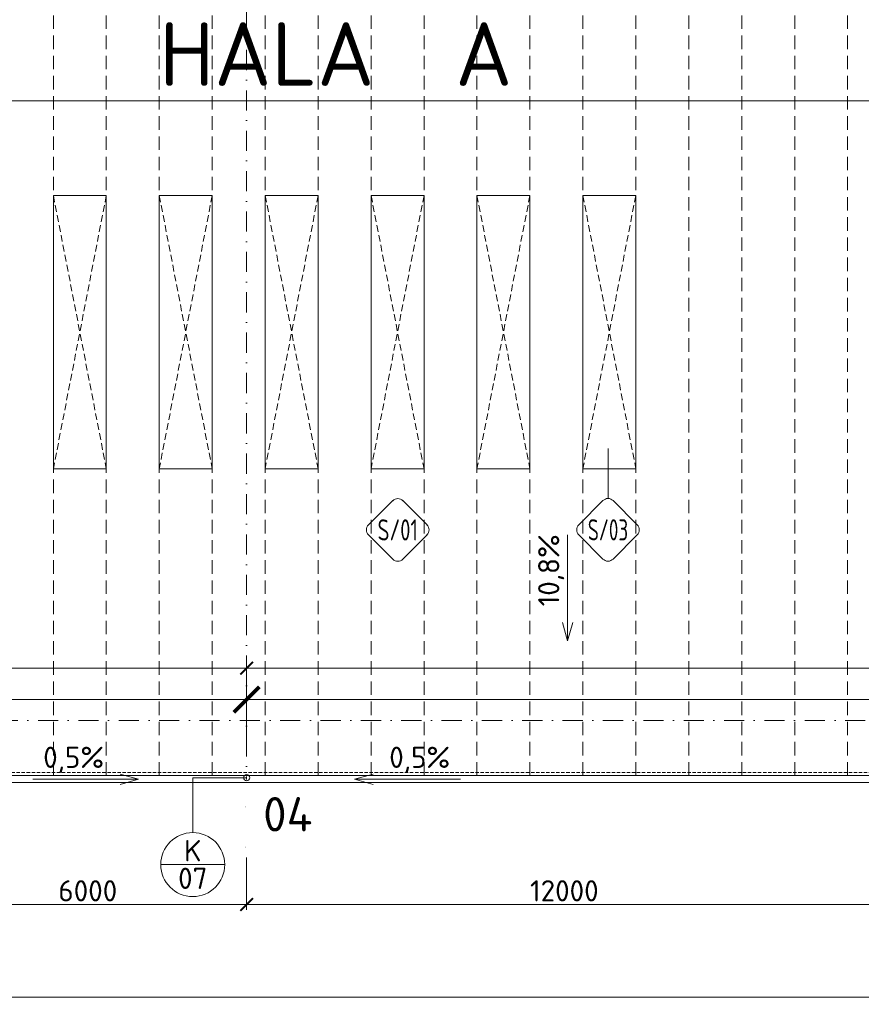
# Model space of a CAD drawing. Header units: millimetres. Extents: x -725694 to 5289369, y -1488057 to 2187451.
# Tile 166 of 256: x 25714 to 41609, y 144642 to 163230. Entities that reach past the tile are written whole.
import ezdxf
from ezdxf.enums import TextEntityAlignment as Align

# ---------------------------------------------------------------- set-up
doc = ezdxf.new("R2010")
doc.units = ezdxf.units.MM
for name, pattern in [('CENTERX2', [101.6, 63.5, -12.7, 12.7, -12.7]), ('DASHDOT', [25.4, 12.7, -6.35, 0, -6.35]), ('DASHED', [19.05, 12.7, -6.35]), ('HIDDEN', [9.525, 6.35, -3.175]), ('ČÁRKOVANÁ', [19.05, 12.7, -6.35])]:
    doc.linetypes.add(name, pattern=pattern)
doc.layers.get('Defpoints').update_dxf_attribs({"color": 8})
for name, color, linetype, lineweight in [('A99_N_kce-pod', 7, 'DASHED', 20), ('A99_N_kce-pohl', 1, 'Continuous', 9), ('A99_N_koty-200', 5, 'Continuous', 5), ('A99_N_koty-200 @ 1', 5, 'Continuous', 5), ('A99_N_koty-200 @ 10', 5, 'Continuous', 5), ('A99_N_koty-200 @ 100', 5, 'Continuous', 5), ('A99_N_koty-200 @ 200', 5, 'Continuous', 5), ('A99_N_koty-200 @ 250 (1)', 5, 'Continuous', 5), ('A99_N_koty-200 @ 250 (2)', 5, 'Continuous', 5), ('A99_N_koty-200 @ 400', 5, 'Continuous', 5), ('A99_N_koty-vysk', 160, 'Continuous', 5), ('A99_N_txt-popis-200', 240, 'Continuous', 5), ('A99_N_znaceni 200', 5, 'Continuous', 5), ('A99_S_osy', 1, 'CENTERX2', 5)]:
    doc.layers.add(name, color=color, linetype=linetype, lineweight=lineweight)
doc.styles.add('A99_kota', font='isocpeur.ttf', dxfattribs={"height": 2})
doc.styles.add('A99_popis', font='isocpeur.ttf')
doc.styles.add('ad_popis 100', font='isocpeur.ttf', dxfattribs={"height": 200})
doc.dimstyles.new('A99_kota_200 new', dxfattribs={"dimscale": 200, "dimtxt": 2, "dimasz": 1.2, "dimexe": 0.5, "dimexo": 1.5, "dimgap": 0.3, "dimtad": 1, "dimdec": 0, "dimzin": 3, "dimdsep": 46, "dimtxsty": 'A99_kota', "dimblk": 'ARCHTICK', "dimcen": 2.5, "dimazin": 2, "dimtfac": 0.75, "dimtdec": 0, "dimtmove": 2, "dimatfit": 0, "dimfxl": 0, "dimtolj": 1, "dimtzin": 0, "dimlwd": 5, "dimlwe": 5, "dimarcsym": 0})

# ---------------------------------------------------------------- blocks, each defined once
blk = doc.blocks.new('_ArchTick')
at = {"color": 0, "linetype": 'ByBlock', "const_width": 0.15}
blk.add_lwpolyline([(-0.5, -0.5), (0.5, 0.5)], dxfattribs=at)
blk = doc.blocks.new('*D186')
at = {"layer": 'A99_N_koty-200', "color": 0, "linetype": 'Continuous', "lineweight": 5, "ltscale": 10, "transparency": 16777216}
for p, q in [((30000, 147325), (30000, 146425)), ((42000, 147325), (42000, 146425)), ((42000, 146525), (30000, 146525))]:
    blk.add_line(p, q, dxfattribs=at)
at = {"layer": 'Defpoints', "color": 0, "linetype": 'Continuous', "lineweight": 0, "ltscale": 10, "transparency": 16777216}
for p in [(30000, 149400), (42000, 149400), (30000, 146525)]:
    blk.add_point(p, dxfattribs=at)
at = {"layer": 'A99_N_koty-200', "color": 0, "linetype": 'Continuous', "lineweight": 5, "ltscale": 10, "transparency": 16777216, "xscale": 240, "yscale": 240, "zscale": 240, "rotation": 180}
blk.add_blockref('_ArchTick', (30000, 146525), dxfattribs=at)
at = {"layer": 'A99_N_koty-200', "color": 0, "linetype": 'Continuous', "lineweight": 5, "ltscale": 10, "transparency": 16777216, "xscale": 240, "yscale": 240, "zscale": 240}
blk.add_blockref('_ArchTick', (42000, 146525), dxfattribs=at)
at = {"layer": 'A99_N_koty-200', "color": 0, "linetype": 'Continuous', "ltscale": 10, "transparency": 16777216, "insert": (36000, 146785), "char_height": 400, "attachment_point": 5, "style": 'A99_kota'}
blk.add_mtext('\\A1;12000', dxfattribs=at)
blk = doc.blocks.new('*D187')
at = {"layer": 'A99_N_koty-200', "color": 0, "linetype": 'Continuous', "lineweight": 5, "ltscale": 10, "transparency": 16777216}
for p, q in [((24000, 147325), (24000, 146425)), ((30000, 147325), (30000, 146425)), ((30000, 146525), (24000, 146525))]:
    blk.add_line(p, q, dxfattribs=at)
at = {"layer": 'Defpoints', "color": 0, "linetype": 'Continuous', "lineweight": 0, "ltscale": 10, "transparency": 16777216}
for p in [(24000, 149400), (30000, 149400), (24000, 146525)]:
    blk.add_point(p, dxfattribs=at)
at = {"layer": 'A99_N_koty-200', "color": 0, "linetype": 'Continuous', "lineweight": 5, "ltscale": 10, "transparency": 16777216, "xscale": 240, "yscale": 240, "zscale": 240, "rotation": 180}
blk.add_blockref('_ArchTick', (24000, 146525), dxfattribs=at)
at = {"layer": 'A99_N_koty-200', "color": 0, "linetype": 'Continuous', "lineweight": 5, "ltscale": 10, "transparency": 16777216, "xscale": 240, "yscale": 240, "zscale": 240}
blk.add_blockref('_ArchTick', (30000, 146525), dxfattribs=at)
at = {"layer": 'A99_N_koty-200', "color": 0, "linetype": 'Continuous', "ltscale": 10, "transparency": 16777216, "insert": (27000, 146785), "char_height": 400, "attachment_point": 5, "style": 'A99_kota'}
blk.add_mtext('\\A1;6000', dxfattribs=at)
blk = doc.blocks.new('*D190')
at = {"layer": 'A99_N_koty-200', "color": 0, "linetype": 'Continuous', "lineweight": 5, "ltscale": 10, "transparency": 16777216}
for p, q in [((-650, 145575), (-650, 144675)), ((138876, 145575), (138876, 144675)), ((138876, 144775), (-650, 144775))]:
    blk.add_line(p, q, dxfattribs=at)
at = {"layer": 'Defpoints', "color": 0, "linetype": 'Continuous', "lineweight": 0, "ltscale": 10, "transparency": 16777216}
for p in [(-650, 148705), (138876, 148705), (-650, 144775)]:
    blk.add_point(p, dxfattribs=at)
at = {"layer": 'A99_N_koty-200', "color": 0, "linetype": 'Continuous', "lineweight": 5, "ltscale": 10, "transparency": 16777216, "xscale": 240, "yscale": 240, "zscale": 240, "rotation": 180}
blk.add_blockref('_ArchTick', (-650, 144775), dxfattribs=at)
at = {"layer": 'A99_N_koty-200', "color": 0, "linetype": 'Continuous', "lineweight": 5, "ltscale": 10, "transparency": 16777216, "xscale": 240, "yscale": 240, "zscale": 240}
blk.add_blockref('_ArchTick', (138876, 144775), dxfattribs=at)
at = {"layer": 'A99_N_koty-200', "color": 0, "linetype": 'Continuous', "ltscale": 10, "transparency": 16777216, "insert": (69113, 145035), "char_height": 400, "attachment_point": 5, "style": 'A99_kota'}
blk.add_mtext('\\A1;139526', dxfattribs=at)
blk = doc.blocks.new('*D4629')
at = {"layer": 'A99_N_koty-200', "color": 0, "linetype": 'Continuous', "lineweight": 5, "ltscale": 10, "transparency": 16777216}
for p, q in [((-650, 150190), (-650, 151090)), ((-650, 150990), (30000, 150990)), ((30000, 150190), (30000, 151090))]:
    blk.add_line(p, q, dxfattribs=at)
at = {"layer": 'Defpoints', "color": 0, "linetype": 'Continuous', "lineweight": 0, "ltscale": 10, "transparency": 16777216}
for p in [(30000, 150990), (-650, 148960), (30000, 148920)]:
    blk.add_point(p, dxfattribs=at)
at = {"layer": 'A99_N_koty-200', "color": 0, "linetype": 'Continuous', "lineweight": 5, "ltscale": 10, "transparency": 16777216, "xscale": 240, "yscale": 240, "zscale": 240, "rotation": 180}
blk.add_blockref('_ArchTick', (-650, 150990), dxfattribs=at)
at = {"layer": 'A99_N_koty-200', "color": 0, "linetype": 'Continuous', "lineweight": 5, "ltscale": 10, "transparency": 16777216, "xscale": 240, "yscale": 240, "zscale": 240}
blk.add_blockref('_ArchTick', (30000, 150990), dxfattribs=at)
at = {"layer": 'A99_N_koty-200', "color": 0, "linetype": 'Continuous', "ltscale": 10, "transparency": 16777216, "insert": (14675, 151250), "char_height": 400, "attachment_point": 5, "style": 'A99_kota'}
blk.add_mtext('\\A1;30650', dxfattribs=at)
blk = doc.blocks.new('*D4630')
at = {"layer": 'A99_N_koty-200', "color": 0, "linetype": 'Continuous', "lineweight": 5, "ltscale": 10, "transparency": 16777216}
for p, q in [((-650, 149995), (-650, 150445)), ((-650, 150395), (30000, 150395)), ((30000, 149995), (30000, 150445))]:
    blk.add_line(p, q, dxfattribs=at)
at = {"layer": 'Defpoints', "color": 0, "linetype": 'Continuous', "lineweight": 0, "ltscale": 10, "transparency": 16777216}
for p in [(30000, 150395), (-650, 148960), (30000, 148920)]:
    blk.add_point(p, dxfattribs=at)
at = {"layer": 'A99_N_koty-200', "color": 0, "linetype": 'Continuous', "lineweight": 5, "ltscale": 10, "transparency": 16777216, "xscale": 120, "yscale": 120, "zscale": 120, "rotation": 180}
blk.add_blockref('_ArchTick', (-650, 150395), dxfattribs=at)
at = {"layer": 'A99_N_koty-200', "color": 0, "linetype": 'Continuous', "lineweight": 5, "ltscale": 10, "transparency": 16777216, "xscale": 120, "yscale": 120, "zscale": 120}
blk.add_blockref('_ArchTick', (30000, 150395), dxfattribs=at)
at = {"layer": 'A99_N_koty-200', "color": 0, "linetype": 'Continuous', "ltscale": 10, "transparency": 16777216, "insert": (14675, 150525), "char_height": 200, "attachment_point": 5, "style": 'A99_kota'}
blk.add_mtext('\\A1;30650', dxfattribs=at)
blk = doc.blocks.new('*D4631')
at = {"layer": 'A99_N_koty-200', "color": 0, "linetype": 'Continuous', "lineweight": 5, "ltscale": 10, "transparency": 16777216}
for p, q in [((-650, 150391), (-650, 150396)), ((-650, 150395), (30000, 150395)), ((30000, 150391), (30000, 150396))]:
    blk.add_line(p, q, dxfattribs=at)
at = {"layer": 'Defpoints', "color": 0, "linetype": 'Continuous', "lineweight": 0, "ltscale": 10, "transparency": 16777216}
for p in [(30000, 150395), (-650, 148960), (30000, 148920)]:
    blk.add_point(p, dxfattribs=at)
at = {"layer": 'A99_N_koty-200', "color": 0, "linetype": 'Continuous', "lineweight": 5, "ltscale": 10, "transparency": 16777216, "xscale": 1.2, "yscale": 1.2, "zscale": 1.2, "rotation": 180}
blk.add_blockref('_ArchTick', (-650, 150395), dxfattribs=at)
at = {"layer": 'A99_N_koty-200', "color": 0, "linetype": 'Continuous', "lineweight": 5, "ltscale": 10, "transparency": 16777216, "xscale": 1.2, "yscale": 1.2, "zscale": 1.2}
blk.add_blockref('_ArchTick', (30000, 150395), dxfattribs=at)
at = {"layer": 'A99_N_koty-200', "color": 0, "linetype": 'Continuous', "ltscale": 10, "transparency": 16777216, "insert": (14675, 150396), "char_height": 2, "attachment_point": 5, "style": 'A99_kota'}
blk.add_mtext('\\A1;30650', dxfattribs=at)
blk = doc.blocks.new('*D4632')
at = {"layer": 'A99_N_koty-200', "color": 0, "linetype": 'Continuous', "lineweight": 5, "ltscale": 10, "transparency": 16777216}
for p, q in [((-650, 149560), (-650, 150595)), ((30000, 149520), (30000, 150595)), ((-650, 150395), (30000, 150395))]:
    blk.add_line(p, q, dxfattribs=at)
at = {"layer": 'Defpoints', "color": 0, "linetype": 'Continuous', "lineweight": 0, "ltscale": 10, "transparency": 16777216}
for p in [(30000, 150395), (-650, 148960), (30000, 148920)]:
    blk.add_point(p, dxfattribs=at)
at = {"layer": 'A99_N_koty-200', "color": 0, "linetype": 'Continuous', "lineweight": 5, "ltscale": 10, "transparency": 16777216, "xscale": 480, "yscale": 480, "zscale": 480, "rotation": 180}
blk.add_blockref('_ArchTick', (-650, 150395), dxfattribs=at)
at = {"layer": 'A99_N_koty-200', "color": 0, "linetype": 'Continuous', "lineweight": 5, "ltscale": 10, "transparency": 16777216, "xscale": 480, "yscale": 480, "zscale": 480}
blk.add_blockref('_ArchTick', (30000, 150395), dxfattribs=at)
at = {"layer": 'A99_N_koty-200', "color": 0, "linetype": 'Continuous', "ltscale": 10, "transparency": 16777216, "insert": (14675, 150915), "char_height": 800, "attachment_point": 5, "style": 'A99_kota'}
blk.add_mtext('\\A1;30650', dxfattribs=at)
blk = doc.blocks.new('*D4633')
at = {"layer": 'A99_N_koty-200', "color": 0, "linetype": 'Continuous', "lineweight": 5, "ltscale": 10, "transparency": 16777216}
for p, q in [((-650, 150355), (-650, 150400)), ((-650, 150395), (30000, 150395)), ((30000, 150355), (30000, 150400))]:
    blk.add_line(p, q, dxfattribs=at)
at = {"layer": 'Defpoints', "color": 0, "linetype": 'Continuous', "lineweight": 0, "ltscale": 10, "transparency": 16777216}
for p in [(30000, 150395), (-650, 148960), (30000, 148920)]:
    blk.add_point(p, dxfattribs=at)
at = {"layer": 'A99_N_koty-200', "color": 0, "linetype": 'Continuous', "lineweight": 5, "ltscale": 10, "transparency": 16777216, "xscale": 12, "yscale": 12, "zscale": 12, "rotation": 180}
blk.add_blockref('_ArchTick', (-650, 150395), dxfattribs=at)
at = {"layer": 'A99_N_koty-200', "color": 0, "linetype": 'Continuous', "lineweight": 5, "ltscale": 10, "transparency": 16777216, "xscale": 12, "yscale": 12, "zscale": 12}
blk.add_blockref('_ArchTick', (30000, 150395), dxfattribs=at)
at = {"layer": 'A99_N_koty-200', "color": 0, "linetype": 'Continuous', "ltscale": 10, "transparency": 16777216, "insert": (14675, 150408), "char_height": 20, "attachment_point": 5, "style": 'A99_kota'}
blk.add_mtext('\\A1;30650', dxfattribs=at)
blk = doc.blocks.new('*D4634')
at = {"layer": 'A99_N_koty-200', "color": 0, "linetype": 'Continuous', "lineweight": 5, "ltscale": 10, "transparency": 16777216}
for p, q in [((-650, 149395), (-650, 150520)), ((-650, 150395), (30000, 150395)), ((30000, 149395), (30000, 150520))]:
    blk.add_line(p, q, dxfattribs=at)
at = {"layer": 'Defpoints', "color": 0, "linetype": 'Continuous', "lineweight": 0, "ltscale": 10, "transparency": 16777216}
for p in [(30000, 150395), (-650, 148960), (30000, 148920)]:
    blk.add_point(p, dxfattribs=at)
at = {"layer": 'A99_N_koty-200', "color": 0, "linetype": 'Continuous', "lineweight": 5, "ltscale": 10, "transparency": 16777216, "xscale": 300, "yscale": 300, "zscale": 300, "rotation": 180}
blk.add_blockref('_ArchTick', (-650, 150395), dxfattribs=at)
at = {"layer": 'A99_N_koty-200', "color": 0, "linetype": 'Continuous', "lineweight": 5, "ltscale": 10, "transparency": 16777216, "xscale": 300, "yscale": 300, "zscale": 300}
blk.add_blockref('_ArchTick', (30000, 150395), dxfattribs=at)
at = {"layer": 'A99_N_koty-200', "color": 0, "linetype": 'Continuous', "ltscale": 10, "transparency": 16777216, "insert": (14675, 150720), "char_height": 500, "attachment_point": 5, "style": 'A99_kota'}
blk.add_mtext('\\A1;30650', dxfattribs=at)
blk = doc.blocks.new('*D4635')
at = {"layer": 'A99_N_koty-200', "color": 0, "linetype": 'Continuous', "lineweight": 5, "ltscale": 10, "transparency": 16777216}
for p, q in [((-650, 149395), (-650, 150520)), ((-650, 150395), (30000, 150395)), ((30000, 149395), (30000, 150520))]:
    blk.add_line(p, q, dxfattribs=at)
at = {"layer": 'Defpoints', "color": 0, "linetype": 'Continuous', "lineweight": 0, "ltscale": 10, "transparency": 16777216}
for p in [(30000, 150395), (-650, 148960), (30000, 148920)]:
    blk.add_point(p, dxfattribs=at)
at = {"layer": 'A99_N_koty-200', "color": 0, "linetype": 'Continuous', "lineweight": 5, "ltscale": 10, "transparency": 16777216, "xscale": 300, "yscale": 300, "zscale": 300, "rotation": 180}
blk.add_blockref('_ArchTick', (-650, 150395), dxfattribs=at)
at = {"layer": 'A99_N_koty-200', "color": 0, "linetype": 'Continuous', "lineweight": 5, "ltscale": 10, "transparency": 16777216, "xscale": 300, "yscale": 300, "zscale": 300}
blk.add_blockref('_ArchTick', (30000, 150395), dxfattribs=at)
at = {"layer": 'A99_N_koty-200', "color": 0, "linetype": 'Continuous', "ltscale": 10, "transparency": 16777216, "insert": (14675, 150720), "char_height": 500, "attachment_point": 5, "style": 'A99_kota'}
blk.add_mtext('\\A1;30650', dxfattribs=at)
blk = doc.blocks.new('*D4637')
at = {"layer": 'A99_N_koty-200', "color": 0, "linetype": 'Continuous', "lineweight": 5, "ltscale": 10, "transparency": 16777216}
for p, q in [((30000, 150190), (30000, 151090)), ((30000, 150990), (78280, 150990)), ((78280, 150190), (78280, 151090))]:
    blk.add_line(p, q, dxfattribs=at)
at = {"layer": 'Defpoints', "color": 0, "linetype": 'Continuous', "lineweight": 0, "ltscale": 10, "transparency": 16777216}
for p in [(78280, 150990), (30000, 148920), (78280, 148920)]:
    blk.add_point(p, dxfattribs=at)
at = {"layer": 'A99_N_koty-200', "color": 0, "linetype": 'Continuous', "lineweight": 5, "ltscale": 10, "transparency": 16777216, "xscale": 240, "yscale": 240, "zscale": 240, "rotation": 180}
blk.add_blockref('_ArchTick', (30000, 150990), dxfattribs=at)
at = {"layer": 'A99_N_koty-200', "color": 0, "linetype": 'Continuous', "lineweight": 5, "ltscale": 10, "transparency": 16777216, "xscale": 240, "yscale": 240, "zscale": 240}
blk.add_blockref('_ArchTick', (78280, 150990), dxfattribs=at)
at = {"layer": 'A99_N_koty-200', "color": 0, "linetype": 'Continuous', "ltscale": 10, "transparency": 16777216, "insert": (55025, 151330), "char_height": 400, "attachment_point": 5, "style": 'A99_kota'}
blk.add_mtext('\\A1;48280', dxfattribs=at)
blk = doc.blocks.new('*D4638')
at = {"layer": 'A99_N_koty-200', "color": 0, "linetype": 'Continuous', "lineweight": 5, "ltscale": 10, "transparency": 16777216}
for p, q in [((30000, 149995), (30000, 150445)), ((30000, 150395), (78280, 150395)), ((78280, 149995), (78280, 150445))]:
    blk.add_line(p, q, dxfattribs=at)
at = {"layer": 'Defpoints', "color": 0, "linetype": 'Continuous', "lineweight": 0, "ltscale": 10, "transparency": 16777216}
for p in [(78280, 150395), (30000, 148920), (78280, 148920)]:
    blk.add_point(p, dxfattribs=at)
at = {"layer": 'A99_N_koty-200', "color": 0, "linetype": 'Continuous', "lineweight": 5, "ltscale": 10, "transparency": 16777216, "xscale": 120, "yscale": 120, "zscale": 120, "rotation": 180}
blk.add_blockref('_ArchTick', (30000, 150395), dxfattribs=at)
at = {"layer": 'A99_N_koty-200', "color": 0, "linetype": 'Continuous', "lineweight": 5, "ltscale": 10, "transparency": 16777216, "xscale": 120, "yscale": 120, "zscale": 120}
blk.add_blockref('_ArchTick', (78280, 150395), dxfattribs=at)
at = {"layer": 'A99_N_koty-200', "color": 0, "linetype": 'Continuous', "ltscale": 10, "transparency": 16777216, "insert": (54140, 150525), "char_height": 200, "attachment_point": 5, "style": 'A99_kota'}
blk.add_mtext('\\A1;48280', dxfattribs=at)
blk = doc.blocks.new('*D4639')
at = {"layer": 'A99_N_koty-200', "color": 0, "linetype": 'Continuous', "lineweight": 5, "ltscale": 10, "transparency": 16777216}
for p, q in [((30000, 150391), (30000, 150395.5)), ((30000, 150395), (78280, 150395)), ((78280, 150391), (78280, 150395.5))]:
    blk.add_line(p, q, dxfattribs=at)
at = {"layer": 'Defpoints', "color": 0, "linetype": 'Continuous', "lineweight": 0, "ltscale": 10, "transparency": 16777216}
for p in [(78280, 150395), (30000, 148920), (78280, 148920)]:
    blk.add_point(p, dxfattribs=at)
at = {"layer": 'A99_N_koty-200', "color": 0, "linetype": 'Continuous', "lineweight": 5, "ltscale": 10, "transparency": 16777216, "xscale": 1.2, "yscale": 1.2, "zscale": 1.2, "rotation": 180}
blk.add_blockref('_ArchTick', (30000, 150395), dxfattribs=at)
at = {"layer": 'A99_N_koty-200', "color": 0, "linetype": 'Continuous', "lineweight": 5, "ltscale": 10, "transparency": 16777216, "xscale": 1.2, "yscale": 1.2, "zscale": 1.2}
blk.add_blockref('_ArchTick', (78280, 150395), dxfattribs=at)
at = {"layer": 'A99_N_koty-200', "color": 0, "linetype": 'Continuous', "ltscale": 10, "transparency": 16777216, "insert": (54140, 150396.3), "char_height": 2, "attachment_point": 5, "style": 'A99_kota'}
blk.add_mtext('\\A1;48280', dxfattribs=at)
blk = doc.blocks.new('*D4640')
at = {"layer": 'A99_N_koty-200', "color": 0, "linetype": 'Continuous', "lineweight": 5, "ltscale": 10, "transparency": 16777216}
for p, q in [((30000, 149520), (30000, 150595)), ((78280, 149520), (78280, 150595)), ((30000, 150395), (78280, 150395))]:
    blk.add_line(p, q, dxfattribs=at)
at = {"layer": 'Defpoints', "color": 0, "linetype": 'Continuous', "lineweight": 0, "ltscale": 10, "transparency": 16777216}
for p in [(78280, 150395), (30000, 148920), (78280, 148920)]:
    blk.add_point(p, dxfattribs=at)
at = {"layer": 'A99_N_koty-200', "color": 0, "linetype": 'Continuous', "lineweight": 5, "ltscale": 10, "transparency": 16777216, "xscale": 480, "yscale": 480, "zscale": 480, "rotation": 180}
blk.add_blockref('_ArchTick', (30000, 150395), dxfattribs=at)
at = {"layer": 'A99_N_koty-200', "color": 0, "linetype": 'Continuous', "lineweight": 5, "ltscale": 10, "transparency": 16777216, "xscale": 480, "yscale": 480, "zscale": 480}
blk.add_blockref('_ArchTick', (78280, 150395), dxfattribs=at)
at = {"layer": 'A99_N_koty-200', "color": 0, "linetype": 'Continuous', "ltscale": 10, "transparency": 16777216, "insert": (54140, 150915), "char_height": 800, "attachment_point": 5, "style": 'A99_kota'}
blk.add_mtext('\\A1;48280', dxfattribs=at)
blk = doc.blocks.new('*D4641')
at = {"layer": 'A99_N_koty-200', "color": 0, "linetype": 'Continuous', "lineweight": 5, "ltscale": 10, "transparency": 16777216}
for p, q in [((30000, 150355), (30000, 150400)), ((30000, 150395), (78280, 150395)), ((78280, 150355), (78280, 150400))]:
    blk.add_line(p, q, dxfattribs=at)
at = {"layer": 'Defpoints', "color": 0, "linetype": 'Continuous', "lineweight": 0, "ltscale": 10, "transparency": 16777216}
for p in [(78280, 150395), (30000, 148920), (78280, 148920)]:
    blk.add_point(p, dxfattribs=at)
at = {"layer": 'A99_N_koty-200', "color": 0, "linetype": 'Continuous', "lineweight": 5, "ltscale": 10, "transparency": 16777216, "xscale": 12, "yscale": 12, "zscale": 12, "rotation": 180}
blk.add_blockref('_ArchTick', (30000, 150395), dxfattribs=at)
at = {"layer": 'A99_N_koty-200', "color": 0, "linetype": 'Continuous', "lineweight": 5, "ltscale": 10, "transparency": 16777216, "xscale": 12, "yscale": 12, "zscale": 12}
blk.add_blockref('_ArchTick', (78280, 150395), dxfattribs=at)
at = {"layer": 'A99_N_koty-200', "color": 0, "linetype": 'Continuous', "ltscale": 10, "transparency": 16777216, "insert": (54140, 150408), "char_height": 20, "attachment_point": 5, "style": 'A99_kota'}
blk.add_mtext('\\A1;48280', dxfattribs=at)
blk = doc.blocks.new('*D4642')
at = {"layer": 'A99_N_koty-200', "color": 0, "linetype": 'Continuous', "lineweight": 5, "ltscale": 10, "transparency": 16777216}
for p, q in [((30000, 149395), (30000, 150520)), ((30000, 150395), (78280, 150395)), ((78280, 149395), (78280, 150520))]:
    blk.add_line(p, q, dxfattribs=at)
at = {"layer": 'Defpoints', "color": 0, "linetype": 'Continuous', "lineweight": 0, "ltscale": 10, "transparency": 16777216}
for p in [(78280, 150395), (30000, 148920), (78280, 148920)]:
    blk.add_point(p, dxfattribs=at)
at = {"layer": 'A99_N_koty-200', "color": 0, "linetype": 'Continuous', "lineweight": 5, "ltscale": 10, "transparency": 16777216, "xscale": 300, "yscale": 300, "zscale": 300, "rotation": 180}
blk.add_blockref('_ArchTick', (30000, 150395), dxfattribs=at)
at = {"layer": 'A99_N_koty-200', "color": 0, "linetype": 'Continuous', "lineweight": 5, "ltscale": 10, "transparency": 16777216, "xscale": 300, "yscale": 300, "zscale": 300}
blk.add_blockref('_ArchTick', (78280, 150395), dxfattribs=at)
at = {"layer": 'A99_N_koty-200', "color": 0, "linetype": 'Continuous', "ltscale": 10, "transparency": 16777216, "insert": (54140, 150720), "char_height": 500, "attachment_point": 5, "style": 'A99_kota'}
blk.add_mtext('\\A1;48280', dxfattribs=at)
blk = doc.blocks.new('*D4643')
at = {"layer": 'A99_N_koty-200', "color": 0, "linetype": 'Continuous', "lineweight": 5, "ltscale": 10, "transparency": 16777216}
for p, q in [((30000, 149395), (30000, 150520)), ((30000, 150395), (78280, 150395)), ((78280, 149395), (78280, 150520))]:
    blk.add_line(p, q, dxfattribs=at)
at = {"layer": 'Defpoints', "color": 0, "linetype": 'Continuous', "lineweight": 0, "ltscale": 10, "transparency": 16777216}
for p in [(78280, 150395), (30000, 148920), (78280, 148920)]:
    blk.add_point(p, dxfattribs=at)
at = {"layer": 'A99_N_koty-200', "color": 0, "linetype": 'Continuous', "lineweight": 5, "ltscale": 10, "transparency": 16777216, "xscale": 300, "yscale": 300, "zscale": 300, "rotation": 180}
blk.add_blockref('_ArchTick', (30000, 150395), dxfattribs=at)
at = {"layer": 'A99_N_koty-200', "color": 0, "linetype": 'Continuous', "lineweight": 5, "ltscale": 10, "transparency": 16777216, "xscale": 300, "yscale": 300, "zscale": 300}
blk.add_blockref('_ArchTick', (78280, 150395), dxfattribs=at)
at = {"layer": 'A99_N_koty-200', "color": 0, "linetype": 'Continuous', "ltscale": 10, "transparency": 16777216, "insert": (54140, 150720), "char_height": 500, "attachment_point": 5, "style": 'A99_kota'}
blk.add_mtext('\\A1;48280', dxfattribs=at)
blk = doc.blocks.new('*U20')
at = {"color": 0, "linetype": 'ByBlock'}
blk.add_line((-3.02, 0), (3.02, 0), dxfattribs=at)
blk.add_circle((0, 0), 3.02, dxfattribs=at)
at = {"color": 0, "linetype": 'ByBlock', "style": 'A99_popis'}
for tag, p in [('KATEGORIE', (0, 1.31)), ('PRVEK', (0, -1.298))]:
    blk.add_attdef(tag, text='', height=2, dxfattribs=at).set_placement(p, align=Align.MIDDLE_CENTER)
blk = doc.blocks.new('*U106')
at = {"color": 0}
for p, q in [((0, 4.44), (0, 11.52)), ((-0.72, 4.14), (-4.15, 0.71)), ((4.14, 0.71), (0.71, 4.14)), ((-4.15, -0.72), (-0.72, -4.15)), ((0.71, -4.15), (4.14, -0.72))]:
    blk.add_line(p, q, dxfattribs=at)
for centre, start, end in [((0, 3.42), 45, 135), ((-3.43, 0), 135, 225), ((3.42, 0), 315, 45), ((0, -3.43), 225, 315)]:
    blk.add_arc(centre, 1.01, start, end, dxfattribs=at)
at = {"color": 0, "linetype": 'ByBlock', "style": 'A99_popis', "width": 0.953108}
blk.add_attdef('SKLADBA', text='', height=3, rotation=0.0103, dxfattribs=at).set_placement((-2.86, -1.51), (2.86, -1.5), align=Align.FIT)
blk = doc.blocks.new('*U99')
at = {"color": 0}
for p, q in [((-0.72, 4.14), (-4.15, 0.71)), ((4.14, 0.71), (0.71, 4.14)), ((-4.15, -0.72), (-0.72, -4.15)), ((0.71, -4.15), (4.14, -0.72))]:
    blk.add_line(p, q, dxfattribs=at)
for centre, start, end in [((0, 3.42), 45, 135), ((-3.43, 0), 135, 225), ((3.42, 0), 315, 45), ((0, -3.43), 225, 315)]:
    blk.add_arc(centre, 1.01, start, end, dxfattribs=at)
at = {"color": 0, "linetype": 'ByBlock', "style": 'A99_popis', "width": 0.953108}
blk.add_attdef('SKLADBA', text='', height=3, rotation=0.0103, dxfattribs=at).set_placement((-2.86, -1.51), (2.86, -1.5), align=Align.FIT)
blk = doc.blocks.new('*U6076')
at = {"layer": 'A99_N_koty-200 @ 1', "linetype": 'Continuous', "ltscale": 10}
dim = blk.add_linear_dim(base=(30000, 150395), p1=(-650, 148960), p2=(30000, 148920), dimstyle='A99_kota_200 new', override={"dimscale": 1, "dimtix": 1, "dimtofl": 1, "dimtmove": 2, "dimatfit": 3}, dxfattribs=at)
dim.commit()
dim.dimension.update_dxf_attribs({"geometry": '*D4631', "text_midpoint": (14675, 150396.3)})
at = {"layer": 'A99_N_koty-200 @ 10', "linetype": 'Continuous', "ltscale": 10}
dim = blk.add_linear_dim(base=(30000, 150395), p1=(-650, 148960), p2=(30000, 148920), dimstyle='A99_kota_200 new', override={"dimscale": 10, "dimtix": 1, "dimtofl": 1, "dimtmove": 2, "dimatfit": 3}, dxfattribs=at)
dim.commit()
dim.dimension.update_dxf_attribs({"geometry": '*D4633', "text_midpoint": (14675, 150408)})
at = {"layer": 'A99_N_koty-200 @ 100', "linetype": 'Continuous', "ltscale": 10}
dim = blk.add_linear_dim(base=(30000, 150395), p1=(-650, 148960), p2=(30000, 148920), dimstyle='A99_kota_200 new', override={"dimscale": 100, "dimtix": 1, "dimtofl": 1, "dimtmove": 2, "dimatfit": 3}, dxfattribs=at)
dim.commit()
dim.dimension.update_dxf_attribs({"geometry": '*D4630', "text_midpoint": (14675, 150525)})
at = {"layer": 'A99_N_koty-200 @ 200', "linetype": 'Continuous', "ltscale": 10}
dim = blk.add_linear_dim(base=(30000, 150990), p1=(-650, 148960), p2=(30000, 148920), dimstyle='A99_kota_200 new', override={"dimscale": 200, "dimtix": 1, "dimtofl": 1, "dimtmove": 2, "dimatfit": 3}, dxfattribs=at)
dim.commit()
dim.dimension.update_dxf_attribs({"geometry": '*D4629', "text_midpoint": (14675, 151250)})
at = {"layer": 'A99_N_koty-200 @ 250 (1)', "linetype": 'Continuous', "ltscale": 10}
dim = blk.add_linear_dim(base=(30000, 150395), p1=(-650, 148960), p2=(30000, 148920), dimstyle='A99_kota_200 new', override={"dimscale": 250, "dimtix": 1, "dimtofl": 1, "dimtmove": 2, "dimatfit": 3}, dxfattribs=at)
dim.commit()
dim.dimension.update_dxf_attribs({"geometry": '*D4635', "text_midpoint": (14675, 150720)})
at = {"layer": 'A99_N_koty-200 @ 250 (2)', "linetype": 'Continuous', "ltscale": 10}
dim = blk.add_linear_dim(base=(30000, 150395), p1=(-650, 148960), p2=(30000, 148920), dimstyle='A99_kota_200 new', override={"dimscale": 250, "dimtix": 1, "dimtofl": 1, "dimtmove": 2, "dimatfit": 3}, dxfattribs=at)
dim.commit()
dim.dimension.update_dxf_attribs({"geometry": '*D4634', "text_midpoint": (14675, 150720)})
at = {"layer": 'A99_N_koty-200 @ 400', "linetype": 'Continuous', "ltscale": 10}
dim = blk.add_linear_dim(base=(30000, 150395), p1=(-650, 148960), p2=(30000, 148920), dimstyle='A99_kota_200 new', override={"dimscale": 400, "dimtix": 1, "dimtofl": 1, "dimtmove": 2, "dimatfit": 3}, dxfattribs=at)
dim.commit()
dim.dimension.update_dxf_attribs({"geometry": '*D4632', "text_midpoint": (14675, 150915)})
blk = doc.blocks.new('*U6077')
at = {"layer": 'A99_N_koty-200 @ 1', "linetype": 'Continuous', "ltscale": 10}
dim = blk.add_linear_dim(base=(78280, 150395), p1=(30000, 148920), p2=(78280, 148920), dimstyle='A99_kota_200 new', override={"dimscale": 1, "dimtix": 1, "dimtofl": 1, "dimtmove": 2, "dimatfit": 3}, dxfattribs=at)
dim.commit()
dim.dimension.update_dxf_attribs({"geometry": '*D4639', "text_midpoint": (54140, 150396.3)})
at = {"layer": 'A99_N_koty-200 @ 10', "linetype": 'Continuous', "ltscale": 10}
dim = blk.add_linear_dim(base=(78280, 150395), p1=(30000, 148920), p2=(78280, 148920), dimstyle='A99_kota_200 new', override={"dimscale": 10, "dimtix": 1, "dimtofl": 1, "dimtmove": 2, "dimatfit": 3}, dxfattribs=at)
dim.commit()
dim.dimension.update_dxf_attribs({"geometry": '*D4641', "text_midpoint": (54140, 150408)})
at = {"layer": 'A99_N_koty-200 @ 100', "linetype": 'Continuous', "ltscale": 10}
dim = blk.add_linear_dim(base=(78280, 150395), p1=(30000, 148920), p2=(78280, 148920), dimstyle='A99_kota_200 new', override={"dimscale": 100, "dimtix": 1, "dimtofl": 1, "dimtmove": 2, "dimatfit": 3}, dxfattribs=at)
dim.commit()
dim.dimension.update_dxf_attribs({"geometry": '*D4638', "text_midpoint": (54140, 150525)})
at = {"layer": 'A99_N_koty-200 @ 200', "linetype": 'Continuous', "ltscale": 10}
dim = blk.add_linear_dim(base=(78280, 150990), p1=(30000, 148920), p2=(78280, 148920), dimstyle='A99_kota_200 new', override={"dimscale": 200, "dimtix": 1, "dimtofl": 1, "dimtmove": 2, "dimatfit": 3}, dxfattribs=at)
dim.commit()
dim.dimension.update_dxf_attribs({"geometry": '*D4637', "text_midpoint": (55025, 151330), "dimtype": 128})
at = {"layer": 'A99_N_koty-200 @ 250 (1)', "linetype": 'Continuous', "ltscale": 10}
dim = blk.add_linear_dim(base=(78280, 150395), p1=(30000, 148920), p2=(78280, 148920), dimstyle='A99_kota_200 new', override={"dimscale": 250, "dimtix": 1, "dimtofl": 1, "dimtmove": 2, "dimatfit": 3}, dxfattribs=at)
dim.commit()
dim.dimension.update_dxf_attribs({"geometry": '*D4643', "text_midpoint": (54140, 150720)})
at = {"layer": 'A99_N_koty-200 @ 250 (2)', "linetype": 'Continuous', "ltscale": 10}
dim = blk.add_linear_dim(base=(78280, 150395), p1=(30000, 148920), p2=(78280, 148920), dimstyle='A99_kota_200 new', override={"dimscale": 250, "dimtix": 1, "dimtofl": 1, "dimtmove": 2, "dimatfit": 3}, dxfattribs=at)
dim.commit()
dim.dimension.update_dxf_attribs({"geometry": '*D4642', "text_midpoint": (54140, 150720)})
at = {"layer": 'A99_N_koty-200 @ 400', "linetype": 'Continuous', "ltscale": 10}
dim = blk.add_linear_dim(base=(78280, 150395), p1=(30000, 148920), p2=(78280, 148920), dimstyle='A99_kota_200 new', override={"dimscale": 400, "dimtix": 1, "dimtofl": 1, "dimtmove": 2, "dimatfit": 3}, dxfattribs=at)
dim.commit()
dim.dimension.update_dxf_attribs({"geometry": '*D4640', "text_midpoint": (54140, 150915)})

msp = doc.modelspace()

# ---------------------------------------------------------------- linework, layer by layer
at = {"layer": 'A99_N_kce-pod', "linetype": 'HIDDEN', "lineweight": 5, "ltscale": 10}
msp.add_lwpolyline([(138875.5, 149020), (-600, 149020)], dxfattribs=at)
at = {"layer": 'A99_N_kce-pohl', "linetype": 'Continuous', "ltscale": 25}
msp.add_lwpolyline([(7180, 174440), (-650, 174440), (-650, 148960), (138875, 148960), (138875, 176350)], dxfattribs=at)
at = {"layer": 'A99_N_kce-pohl', "color": 254, "linetype": 'ČÁRKOVANÁ', "lineweight": 5, "ltscale": 20, "true_color": 0xffd9cc}
for points in [[(26350, 148960), (26350, 148960), (26350, 174145)], [(27350, 148960), (27350, 148960), (27350, 174145)], [(28350, 148960), (28350, 148960), (28350, 174145)], [(29350, 148960), (29350, 148960), (29350, 174145)], [(30350, 148960), (30350, 148960), (30350, 174145)], [(31350, 148960), (31350, 148960), (31350, 174145)], [(32350, 148960), (32350, 148960), (32350, 174145)], [(33350, 148960), (33350, 148960), (33350, 174145)], [(34350, 148960), (34350, 148960), (34350, 174145)], [(35350, 148960), (35350, 148960), (35350, 174145)], [(36350, 148960), (36350, 148960), (36350, 174145)], [(37350, 148960), (37350, 148960), (37350, 174145)], [(38350, 148960), (38350, 148960), (38350, 174145)], [(39350, 148960), (39350, 148960), (39350, 174145)], [(40350, 148960), (40350, 148960), (40350, 174145)], [(41350, 148960), (41350, 148960), (41350, 174145)]]:
    msp.add_lwpolyline(points, dxfattribs=at)
at = {"layer": 'A99_N_kce-pohl', "color": 1, "linetype": 'Continuous', "lineweight": 9, "ltscale": 25}
msp.add_lwpolyline([(138875.5, 161700), (-650, 161700)], dxfattribs=at)
at = {"layer": 'A99_N_kce-pohl', "linetype": 'Continuous', "lineweight": 9}
for points in [[(26350, 159912.5), (27350, 159912.5), (27350, 154752.5), (26350, 154752.5)], [(28350, 159912.5), (29350, 159912.5), (29350, 154752.5), (28350, 154752.5)], [(30350, 159912.5), (31350, 159912.5), (31350, 154752.5), (30350, 154752.5)], [(32350, 159912.5), (33350, 159912.5), (33350, 154752.5), (32350, 154752.5)], [(34350, 159912.5), (35350, 159912.5), (35350, 154752.5), (34350, 154752.5)], [(36350, 159912.5), (37350, 159912.5), (37350, 154752.5), (36350, 154752.5)]]:
    msp.add_lwpolyline(points, close=True, dxfattribs=at)
at = {"layer": 'A99_N_kce-pohl', "linetype": 'ČÁRKOVANÁ', "lineweight": 9, "ltscale": 10}
for points in [[(27350, 159912.5), (26350, 154752.5)], [(26350, 159912.5), (27350, 154752.5)], [(29350, 159912.5), (28350, 154752.5)], [(28350, 159912.5), (29350, 154752.5)], [(31350, 159912.5), (30350, 154752.5)], [(30350, 159912.5), (31350, 154752.5)], [(33350, 159912.5), (32350, 154752.5)], [(32350, 159912.5), (33350, 154752.5)], [(35350, 159912.5), (34350, 154752.5)], [(34350, 159912.5), (35350, 154752.5)], [(37350, 159912.5), (36350, 154752.5)], [(36350, 159912.5), (37350, 154752.5)]]:
    msp.add_lwpolyline(points, dxfattribs=at)
at = {"layer": 'A99_N_koty-vysk'}
for points in [[(36062.5, 151502), (36062.5, 153502)], [(36062.5, 151502), (35962.5, 151852)], [(36062.5, 151502), (36162.5, 151852)], [(27960, 148890), (25960, 148890)], [(27960, 148890), (27610, 148990)], [(27960, 148890), (27610, 148790)], [(32040, 148890), (32390, 148990)], [(32040, 148890), (34040, 148890)], [(32040, 148890), (32390, 148790)]]:
    msp.add_lwpolyline(points, dxfattribs=at)
at = {"layer": 'A99_S_osy', "linetype": 'DASHDOT', "lineweight": 5, "ltscale": 30}
for points in [[(30000, 250300), (30000, 146890)], [(152950, 150000), (-2645, 150000)]]:
    msp.add_lwpolyline(points, dxfattribs=at)

# ---------------------------------------------------------------- block references
at = {"layer": 'A99_N_znaceni 200', "lineweight": 5}
ref = msp.add_blockref('*U106', (36825, 153600), dxfattribs=dict(at, xscale=133.3, yscale=133.3, zscale=133.3))
ref.add_attrib('SKLADBA', 'S/03', dxfattribs={"layer": '0', "color": 0, "linetype": 'ByBlock', "height": 400, "rotation": 0.01026, "style": 'A99_popis', "width": 0.657151}).set_placement((36443.3, 153399.3), (37205.6, 153399.4), align=Align.FIT)
ref = msp.add_blockref('*U99', (32855, 153598.4), dxfattribs=dict(at, xscale=133.3, yscale=133.3, zscale=133.3))
ref.add_attrib('SKLADBA', 'S/01', dxfattribs={"layer": '0', "color": 0, "linetype": 'ByBlock', "height": 400, "rotation": 0.01026, "style": 'A99_popis', "width": 0.705829}).set_placement((32473.3, 153397.7), (33235.6, 153397.8), align=Align.FIT)
at = {"layer": 'A99_N_znaceni 200', "xscale": 200, "yscale": 200, "zscale": 200}
msp.add_blockref('*U20', (28982.5, 147280), dxfattribs=at).add_auto_attribs({'KATEGORIE': 'K', 'PRVEK': '07'})

# ---------------------------------------------------------------- texts
at = {"layer": 'A99_N_koty-vysk', "insert": (35505.2, 152155), "char_height": 400, "attachment_point": 1, "rotation": 90, "style": 'ad_popis 100'}
msp.add_mtext_dynamic_manual_height_columns('10,8%', width=673.852, gutter_width=2000, heights=[0], dxfattribs=at)
at = {"layer": 'A99_N_koty-vysk', "char_height": 400, "style": 'ad_popis 100'}
for insert, attachment_point in [((27307, 149505), 3), ((32693, 149505), 1)]:
    msp.add_mtext_dynamic_manual_height_columns('0,5%', width=673.852, gutter_width=2000, heights=[0], dxfattribs=dict(at, insert=insert, attachment_point=attachment_point))
at = {"layer": 'A99_N_txt-popis-200', "lineweight": 9, "ltscale": 5, "style": 'ad_popis 100'}
msp.add_text('HALA  A', height=1200, dxfattribs=at).set_placement((28350, 161982.5))

# ---------------------------------------------------------------- next in the draw order: texts
at = {"layer": 'A99_N_txt-popis-200', "color": 1, "lineweight": 0, "insert": (30310, 148555), "char_height": 650, "attachment_point": 1, "style": 'ad_popis 100', "bg_fill": 2}
msp.add_mtext_dynamic_manual_height_columns('04', width=832.5, gutter_width=1000, heights=[0], dxfattribs=at)

# ---------------------------------------------------------------- next in the draw order: linework, layer by layer
at = {"layer": 'A99_N_kce-pohl', "linetype": 'Continuous'}
msp.add_lwpolyline([(138875, 148830), (-650, 148830)], dxfattribs=at)
msp.add_circle((30000, 148920), 60, dxfattribs=at)
at = {"layer": 'A99_N_znaceni 200', "lineweight": 5}
msp.add_lwpolyline([(28982.5, 147884), (28982.5, 148920), (30000, 148920)], dxfattribs=at)

# ---------------------------------------------------------------- next in the draw order: block references
at = {"layer": 'A99_N_koty-200', "color": 3, "linetype": 'Continuous', "lineweight": 0}
for name in ['*U6076', '*U6077']:
    msp.add_blockref(name, (0, 0), dxfattribs=at)

# ---------------------------------------------------------------- next in the draw order: dimensions: what is measured, and where the dimension line sits
at = {"layer": 'A99_N_koty-200 @ 200', "linetype": 'Continuous', "ltscale": 10}
for base, p1, p2, picture, middle in [((24000, 146525), (30000, 149400), (24000, 149400), '*D187', (27000, 146785)), ((30000, 146525), (42000, 149400), (30000, 149400), '*D186', (36000, 146785)), ((-650, 144775), (138875.5457, 148705), (-650, 148705), '*D190', (69112.7728, 145035))]:
    dim = msp.add_linear_dim(base=base, p1=p1, p2=p2, angle=180, dimstyle='A99_kota_200 new', override={"dimscale": 200, "dimtix": 1, "dimtofl": 1, "dimtmove": 1, "dimatfit": 1}, dxfattribs=at)
    dim.commit()
    dim.dimension.update_dxf_attribs({"geometry": picture, "text_midpoint": middle})

doc.saveas('drawing.dxf')
